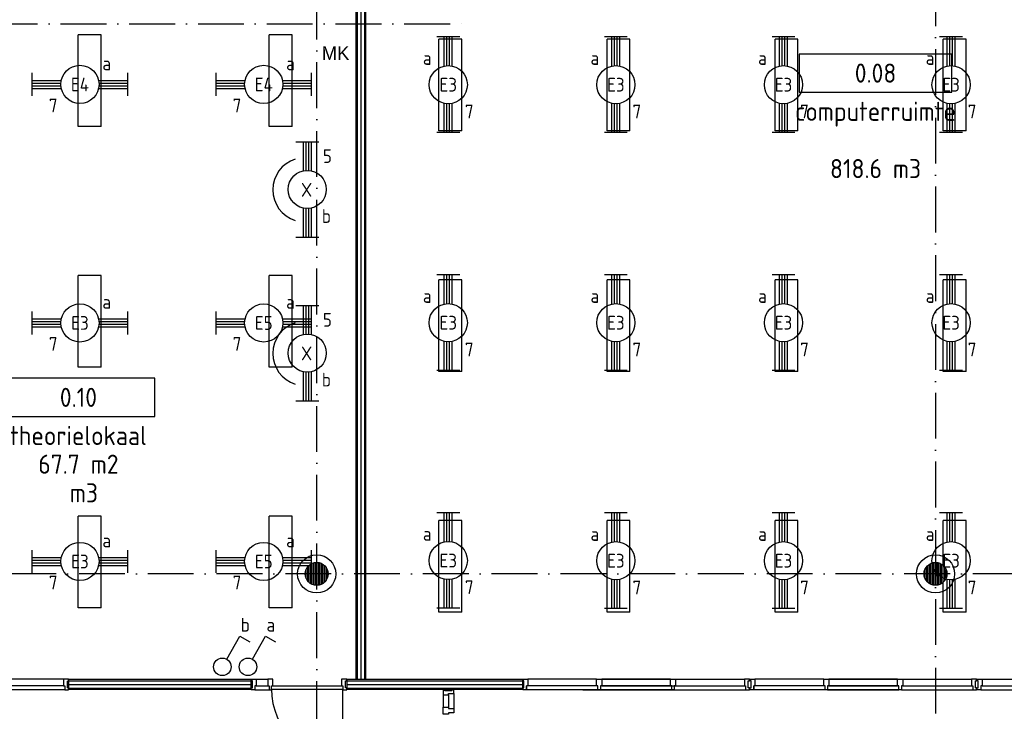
# Model space of a CAD drawing. Header units: millimetres. Extents: x 90707 to 259985, y -1262 to 84291.
# Tile 69 of 85: x 193658 to 206547, y 56008 to 65064. Entities that reach past the tile are written whole.
import ezdxf
from ezdxf.enums import TextEntityAlignment as Align

# ---------------------------------------------------------------- set-up
doc = ezdxf.new("R2010")
doc.units = ezdxf.units.MM
doc.header["$LTSCALE"] = 100
doc.linetypes.add('DASHDOT', pattern=[9, 6, -1.5, 0, -1.5])
doc.layers.get('0').update_dxf_attribs({"linetype": 'CONTINUOUS'})
for name, color, linetype in [('AL$7----_STRAMIEN', 1, 'DASHDOT'), ('AL$8----_HULPKOLOM', 2, 'CONTINUOUS'), ('AL22----_BINNENWAND', 7, 'CONTINUOUS'), ('AL28----_KONSTRUKTIE', 3, 'CONTINUOUS'), ('AL32----_BINNENKOZ', 7, 'CONTINUOUS'), ('AL32----_DRAAIRICHTING', 1, 'CONTINUOUS'), ('ALL-----_REFLIJNEN', 8, 'CONTINUOUS'), ('ALXAA---_GEWBETON', 12, 'CONTINUOUS'), ('ARMATUUR', 8, 'CONTINUOUS'), ('BOUW', 8, 'CONTINUOUS'), ('EB63101-_ATTRIB', 2, 'CONTINUOUS'), ('EB63102-_ATTRIB', 2, 'CONTINUOUS'), ('EL63101-_LICHT-ARM', 3, 'CONTINUOUS'), ('EL63101-LICHT-ARM', 3, 'CONTINUOUS'), ('EL63102-_LICHT-SCH', 3, 'CONTINUOUS'), ('EL6441--_DATACOM', 3, 'CONTINUOUS'), ('GEBOUWLABEL', 4, 'CONTINUOUS'), ('INHOUD', 7, 'CONTINUOUS'), ('OMSCHRIJVING', 7, 'CONTINUOUS'), ('OPPERVLAK', 7, 'CONTINUOUS'), ('VOLGNUMMER', 7, 'CONTINUOUS')]:
    doc.layers.add(name, color=color, linetype=linetype)
doc.styles.add('1_8', font='ISO', dxfattribs={"height": 1.8})
doc.styles.add('BURO-018', font='BUROFONT.shx', dxfattribs={"height": 180})
doc.styles.add('NORATT', font='isocp.shx')
doc.styles.get("Standard").update_dxf_attribs({"font": 'iso.shx'})

# ---------------------------------------------------------------- blocks, each defined once
blk = doc.blocks.new('PENDEL')
at = {"color": 0}
for p, q in [((-6.25, -1.5), (-6.25, 1.5)), ((6.25, -1.5), (6.25, 1.5)), ((-6.25, 0.52), (-2.44, 0.52)), ((-6.25, 0.18), (-2.49, 0.18)), ((2.44, 0.52), (6.25, 0.52)), ((2.49, 0.18), (6.25, 0.18)), ((-6.25, -0.18), (-2.49, -0.18)), ((-6.25, -0.52), (-2.44, -0.52)), ((2.44, -0.52), (6.25, -0.52)), ((2.49, -0.18), (6.25, -0.18))]:
    blk.add_line(p, q, dxfattribs=at)
blk.add_circle((0, 0), 2.5, dxfattribs=at)
at = {"layer": 'EL63101-_LICHT-ARM'}
blk.add_arc((0.04, -0.3), 4.21, 197.6135, 342.3865, dxfattribs=at)
at = {"color": 6, "style": '1_8'}
for tag, flags, p in [('SCHAK', 8, (3.5, 2.75)), ('A_CODE', 8, (0, 0)), ('GROEP', 8, (-3.5, -2.75)), ('KAST', 9, (3.5, -2.75))]:
    blk.add_attdef(tag, text='', height=1.8, dxfattribs=dict(at, flags=flags)).set_placement(p, align=Align.MIDDLE)
at = {"style": '1_8', "flags": 8}
blk.add_attdef('M_CODE', text='', height=3.6, dxfattribs=at).set_placement((0, 0), align=Align.MIDDLE_CENTER)
blk = doc.blocks.new('ES3S1')
blk.add_lwpolyline([(0.58, 1), (2.31, 4), (3.61, 3.25)])
blk.add_lwpolyline([(0.58, 1), (2.31, 4), (3.61, 3.25)])
blk.add_lwpolyline([(0.58, 1), (2.31, 4), (3.61, 3.25)])
blk.add_lwpolyline([(0.58, 1), (2.31, 4), (3.61, 3.25)])
blk.add_circle((0, 0), 1.15)
blk.add_circle((0, 0), 1.15)
blk.add_circle((0, 0), 1.15)
blk.add_circle((0, 0), 1.15)
for tag, style, flags, p in [('SCHAK', 'NORATT', 8, (3, 5.5)), ('SCHAK', '1_8', 8, (3, 5.5)), ('SCHAK', 'NORATT', 8, (3, 5.5)), ('KAST', 'NORATT', 9, (-3, 0.5)), ('KAST', '1_8', 9, (-3, 0.5)), ('KAST', 'NORATT', 9, (-3, 0.5)), ('M_CODE', 'NORATT', 9, (0, 0)), ('M_CODE', '1_8', 9, (0, 0)), ('M_CODE', 'NORATT', 9, (0, 0)), ('DOEL', 'NORATT', 9, (-3, -2)), ('DOEL', '1_8', 9, (-3, -2)), ('DOEL', 'NORATT', 9, (-3, -2)), ('GROEP', 'NORATT', 9, (-3, -4.5)), ('GROEP', '1_8', 9, (-3, -4.5)), ('GROEP', 'NORATT', 9, (-3, -4.5))]:
    blk.add_attdef(tag, text='', height=1.8, dxfattribs=dict(style=style, flags=flags)).set_placement(p, align=Align.MIDDLE_CENTER)
blk = doc.blocks.new('EJ3T20')
at = {"color": 0}
for p, q in [((-6.25, -1.5), (-6.25, 1.5)), ((-6.25, -1.5), (-6.25, 1.5)), ((6.25, -1.5), (6.25, 1.5)), ((6.25, -1.5), (6.25, 1.5)), ((-6.25, 0.52), (-2.44, 0.52)), ((-6.25, 0.52), (-2.44, 0.52)), ((-6.25, 0.17), (-2.49, 0.17)), ((-6.25, 0.17), (-2.49, 0.17)), ((2.44, 0.52), (6.25, 0.52)), ((2.44, 0.52), (6.25, 0.52)), ((2.49, 0.17), (6.25, 0.17)), ((2.49, 0.17), (6.25, 0.17)), ((-6.25, -0.17), (-2.49, -0.17)), ((-6.25, -0.17), (-2.49, -0.17)), ((-6.25, -0.52), (-2.44, -0.52)), ((-6.25, -0.52), (-2.44, -0.52)), ((2.44, -0.52), (6.25, -0.52)), ((2.44, -0.52), (6.25, -0.52)), ((2.49, -0.17), (6.25, -0.17)), ((2.49, -0.17), (6.25, -0.17))]:
    blk.add_line(p, q, dxfattribs=at)
blk.add_circle((0, 0), 2.5, dxfattribs=at)
blk.add_circle((0, 0), 2.5, dxfattribs=at)
at = {"style": 'NORATT', "flags": 9}
blk.add_attdef('GELIJK', text='', height=1.8, dxfattribs=at).set_placement((3.5, 5), align=Align.MIDDLE_CENTER)
at = {"color": 6}
for tag, style, flags, p in [('SCHAK', 'NORATT', 8, (3.5, 2.75)), ('SCHAK', '1_8', 8, (3.5, 2.75)), ('A_CODE', 'NORATT', 8, (0, 0)), ('A_CODE', '1_8', 8, (0, 0)), ('GROEP', 'NORATT', 8, (-3.5, -2.75)), ('GROEP', '1_8', 8, (-3.5, -2.75)), ('KAST', 'NORATT', 9, (3.5, -2.75)), ('KAST', '1_8', 9, (3.5, -2.75))]:
    blk.add_attdef(tag, text='', height=1.8, dxfattribs=dict(at, style=style, flags=flags)).set_placement(p, align=Align.MIDDLE)
blk = doc.blocks.new('GEBOUWLABEL')
at = {"layer": 'VOLGNUMMER'}
blk.add_lwpolyline([(-4, -1), (4, -1), (4, 1), (-4, 1)], close=True, dxfattribs=at)
at = {"color": 0, "linetype": 'ByBlock', "flags": 1}
for tag, p in [('OPPERVLAKTESOORT', (0.5, 8)), ('TERREIN', (0.5, 6.5)), ('GEBOUW', (0.5, 5)), ('GEBRUIKSFUNCTIE', (0.5, 3.5)), ('BOUWLAAG', (0.5, 2)), ('HOOGTE', (0, -6.5)), ('RUIMTEFUNCTIE', (0, -8))]:
    blk.add_attdef(tag, text='', height=1, dxfattribs=at).set_placement(p, align=Align.MIDDLE_CENTER)
at = {"layer": 'INHOUD', "color": 0, "linetype": 'ByBlock'}
blk.add_attdef('INHOUD', text='', height=1, dxfattribs=at).set_placement((0, -5), align=Align.MIDDLE_CENTER)
at = {"layer": 'OMSCHRIJVING', "color": 0, "linetype": 'ByBlock'}
blk.add_attdef('OMSCHRIJVING', text='', height=1, dxfattribs=at).set_placement((0, -2), align=Align.MIDDLE_CENTER)
at = {"layer": 'OPPERVLAK', "color": 0, "linetype": 'ByBlock'}
blk.add_attdef('OPPERVLAK', text='', height=1, dxfattribs=at).set_placement((0, -3.5), align=Align.MIDDLE_CENTER)
at = {"layer": 'VOLGNUMMER', "color": 0, "linetype": 'ByBlock'}
blk.add_attdef('VOLGNUMMER', text='', height=1, dxfattribs=at).set_placement((0, 0), align=Align.MIDDLE_CENTER)
blk = doc.blocks.new('A$Cca306792')
at = {"layer": 'ALXAA---_GEWBETON'}
h = blk.add_hatch(dxfattribs=at)
h.set_pattern_fill('GEWPBET', color=8, scale=100, angle=90, style=0)
h.set_pattern_definition([(90, (106428.322, 59069.537), (-20, 1e-15), [])])
edge = h.paths.add_edge_path()
edge.add_arc((106428, 59070), 150, 0, 360)
at = {"layer": 'AL$7----_STRAMIEN'}
blk.add_line((80572, 66270), (108418, 66270), dxfattribs=at)
at = {"layer": 'AL$7----_STRAMIEN', "color": 1}
for points in [[(106428, 39965), (106428, 78659)], [(114528, 66841), (114528, 39965)], [(146222, 59070), (2867, 59070)]]:
    blk.add_lwpolyline(points, dxfattribs=at)
at = {"layer": 'AL$8----_HULPKOLOM', "color": 8}
for centre in [(106428, 59070), (114528, 59070)]:
    blk.add_circle(centre, 250, dxfattribs=at)
at = {"layer": 'AL22----_BINNENWAND', "color": 8}
for p, q in [((106943, 57685), (106943, 67081)), ((107068, 67081), (107068, 57685)), ((107068, 57685), (106943, 57685))]:
    blk.add_line(p, q, dxfattribs=at)
at = {"layer": 'AL22----_BINNENWAND', "color": 8, "linetype": 'Continuous'}
for p, q in [((106958, 67081), (106958, 57685)), ((107053, 67081), (107053, 57685)), ((115138, 57690), (115545, 57690)), ((115121, 57551), (115562, 57551)), ((115138, 57605), (115545, 57605))]:
    blk.add_line(p, q, dxfattribs=at)
at = {"layer": 'AL22----_BINNENWAND', "color": 8}
for points in [[(103181, 57560), (105570, 57560), (105570, 57685), (103181, 57685)], [(106821, 57560), (109125, 57560), (109125, 57685), (106821, 57685)]]:
    blk.add_lwpolyline(points, close=True, dxfattribs=at)
at = {"layer": 'AL22----_BINNENWAND', "color": 8, "linetype": 'Continuous'}
for points in [[(103181, 57670), (105570, 57670)], [(106821, 57670), (109125, 57670)], [(115066, 57551), (115066, 57576), (115050, 57576), (115050, 57668), (115066, 57668), (115066, 57690), (114999, 57690), (114999, 57602), (115016, 57602), (115016, 57551), (115066, 57551)], [(115071, 57551), (115071, 57576), (115087, 57576), (115087, 57668), (115071, 57668), (115071, 57690), (115138, 57690), (115138, 57602), (115121, 57602), (115121, 57551), (115071, 57551)], [(103181, 57575), (105570, 57575)], [(106821, 57575), (109125, 57575)]]:
    blk.add_lwpolyline(points, dxfattribs=at)
at = {"layer": 'AL28----_KONSTRUKTIE', "color": 8}
for centre in [(106428, 59070), (114528, 59070)]:
    blk.add_circle(centre, 150, dxfattribs=at)
at = {"layer": 'AL32----_BINNENKOZ', "color": 8}
for p, q in [((108083, 57488), (108083, 57325)), ((108155, 57488), (108155, 57325)), ((108222, 57505), (108222, 57308)), ((109175, 57551), (109175, 57602)), ((109912, 57553), (110341, 57553)), ((110882, 57553), (111311, 57553)), ((110899, 57604), (111294, 57604)), ((112148, 57551), (112148, 57602)), ((113508, 57553), (113937, 57553)), ((113525, 57604), (113920, 57604))]:
    blk.add_line(p, q, dxfattribs=at)
for points in [[(103114, 57692), (102098, 57692)], [(103181, 57553), (103181, 57578), (103165, 57578), (103165, 57667), (103181, 57667), (103181, 57692), (103114, 57692), (103114, 57604), (103131, 57604), (103131, 57553), (103181, 57553)], [(105570, 57551), (105570, 57576), (105586, 57576), (105586, 57668), (105570, 57668), (105570, 57690), (105637, 57690), (105637, 57602), (105620, 57602), (105620, 57551), (105570, 57551)], [(105637, 57690), (105787, 57690)], [(105804, 57551), (105837, 57551), (105837, 57602), (105854, 57602), (105854, 57690), (105787, 57690), (105787, 57602), (105804, 57602), (105804, 57551), (105837, 57551)], [(106821, 57551), (106821, 57576), (106805, 57576), (106805, 57668), (106821, 57668), (106821, 57690), (106754, 57690), (106754, 57602), (106771, 57602), (106771, 57551), (106821, 57551)], [(109125, 57551), (109125, 57576), (109141, 57576), (109141, 57668), (109125, 57668), (109125, 57690), (109192, 57690), (109192, 57602), (109175, 57602), (109175, 57551), (109125, 57551)], [(110092, 57690), (109192, 57690)], [(110109, 57551), (110109, 57602), (110092, 57602), (110092, 57690), (110159, 57690), (110159, 57602), (110142, 57602), (110142, 57551), (110109, 57551)], [(110159, 57690), (111059, 57690)], [(111059, 57690), (110159, 57690)], [(110159, 57690), (111059, 57690)], [(111059, 57690), (110159, 57690)], [(111076, 57551), (111076, 57602), (111059, 57602), (111059, 57690), (111126, 57690), (111126, 57602), (111109, 57602), (111109, 57551), (111076, 57551)], [(111126, 57690), (112026, 57690)], [(111126, 57690), (112026, 57690)], [(112093, 57551), (112093, 57576), (112077, 57576), (112077, 57668), (112093, 57668), (112093, 57690), (112026, 57690), (112026, 57602), (112043, 57602), (112043, 57551), (112093, 57551)], [(112098, 57551), (112098, 57576), (112114, 57576), (112114, 57668), (112098, 57668), (112098, 57690), (112165, 57690), (112165, 57602), (112148, 57602), (112148, 57551), (112098, 57551)], [(113065, 57690), (112165, 57690)], [(113082, 57551), (113082, 57602), (113065, 57602), (113065, 57690), (113132, 57690), (113132, 57602), (113115, 57602), (113115, 57551), (113082, 57551)], [(113132, 57690), (114032, 57690)], [(114032, 57690), (113132, 57690)], [(113132, 57690), (114032, 57690)], [(114032, 57690), (113132, 57690)], [(114049, 57551), (114049, 57602), (114032, 57602), (114032, 57690), (114099, 57690), (114099, 57602), (114082, 57602), (114082, 57551), (114049, 57551)], [(114099, 57690), (114999, 57690)], [(114099, 57690), (114999, 57690)], [(103131, 57553), (102081, 57553)], [(103114, 57604), (102098, 57604)], [(105620, 57551), (105804, 57551)], [(105637, 57602), (105787, 57602)], [(105837, 57602), (106771, 57602)], [(105837, 57562), (106771, 57562)], [(108222, 57555), (108197, 57555), (108197, 57539), (108105, 57539), (108105, 57555), (108083, 57555), (108083, 57488), (108155, 57488), (108155, 57505), (108222, 57505), (108222, 57555)], [(110109, 57551), (109175, 57551)], [(110092, 57602), (109192, 57602)], [(110142, 57551), (111076, 57551)], [(111076, 57551), (110142, 57551)], [(110159, 57602), (111059, 57602)], [(111059, 57602), (110159, 57602)], [(111109, 57551), (112043, 57551)], [(111126, 57602), (112026, 57602)], [(113082, 57551), (112148, 57551)], [(113065, 57602), (112165, 57602)], [(113115, 57551), (114049, 57551)], [(114049, 57551), (113115, 57551)], [(113132, 57602), (114032, 57602)], [(114032, 57602), (113132, 57602)], [(114082, 57551), (115016, 57551)], [(114099, 57602), (114999, 57602)], [(108222, 57308), (108222, 57252), (108155, 57252), (108155, 57235), (108083, 57235), (108083, 57325), (108155, 57325), (108155, 57308), (108222, 57308), (108222, 57252)]]:
    blk.add_lwpolyline(points, dxfattribs=at)
at = {"layer": 'AL32----_DRAAIRICHTING', "color": 8}
blk.add_lwpolyline([(106771, 56628), (106771, 57562)], dxfattribs=at)
blk.add_arc((106771, 57562), 934, 180, 270, dxfattribs=at)
at = {"layer": 'ALL-----_REFLIJNEN', "color": 8, "linetype": 'Continuous'}
blk.add_line((107006, 67081), (107006, 57685), dxfattribs=at)
for points in [[(103181, 57622), (105570, 57622)], [(106821, 57622), (109125, 57622)]]:
    blk.add_lwpolyline(points, dxfattribs=at)
at = {"layer": 'ALXAA---_GEWBETON', "color": 8}
for p, q in [((114408, 58980), (114408, 59160)), ((114428, 58958), (114428, 59181)), ((114448, 58943), (114448, 59196)), ((114468, 58932), (114468, 59207)), ((114488, 58925), (114488, 59214)), ((114508, 58921), (114508, 59218)), ((114528, 58920), (114528, 59220)), ((114548, 58921), (114548, 59218)), ((114568, 58925), (114568, 59214)), ((114588, 58932), (114588, 59207)), ((114608, 58943), (114608, 59196)), ((114628, 58958), (114628, 59181)), ((114648, 58980), (114648, 59160)), ((114388, 59016), (114388, 59123)), ((114668, 59016), (114668, 59123))]:
    blk.add_line(p, q, dxfattribs=at)
at = {"layer": 'ARMATUUR', "color": 8}
for points in [[(103307, 64926), (103307, 66126)], [(103607, 66126), (103307, 66126)], [(103607, 64926), (103607, 66126)], [(105807, 64926), (105807, 66126)], [(106107, 66126), (105807, 66126)], [(106107, 64926), (106107, 66126)], [(108328, 66070), (108028, 66070)], [(108028, 64870), (108028, 66070)], [(108328, 64870), (108328, 66070)], [(110528, 66070), (110228, 66070)], [(110228, 64870), (110228, 66070)], [(110528, 64870), (110528, 66070)], [(112728, 66070), (112428, 66070)], [(112428, 64870), (112428, 66070)], [(112728, 64870), (112728, 66070)], [(114928, 66070), (114628, 66070)], [(114628, 64870), (114628, 66070)], [(114928, 64870), (114928, 66070)], [(103607, 64926), (103307, 64926)], [(106107, 64926), (105807, 64926)], [(108328, 64870), (108028, 64870)], [(110528, 64870), (110228, 64870)], [(112728, 64870), (112428, 64870)], [(114928, 64870), (114628, 64870)], [(103307, 61776), (103307, 62976)], [(103607, 62976), (103307, 62976)], [(103607, 61776), (103607, 62976)], [(106107, 62976), (105807, 62976)], [(105807, 61776), (105807, 62976)], [(106107, 61776), (106107, 62976)], [(108328, 62920), (108028, 62920)], [(108028, 61720), (108028, 62920)], [(108328, 61720), (108328, 62920)], [(110528, 62920), (110228, 62920)], [(110228, 61720), (110228, 62920)], [(110528, 61720), (110528, 62920)], [(112728, 62920), (112428, 62920)], [(112428, 61720), (112428, 62920)], [(112728, 61720), (112728, 62920)], [(114928, 62920), (114628, 62920)], [(114628, 61720), (114628, 62920)], [(114928, 61720), (114928, 62920)], [(103607, 61776), (103307, 61776)], [(106107, 61776), (105807, 61776)], [(108328, 61720), (108028, 61720)], [(110528, 61720), (110228, 61720)], [(112728, 61720), (112428, 61720)], [(114928, 61720), (114628, 61720)], [(103607, 59826), (103307, 59826)], [(103307, 58626), (103307, 59826)], [(103607, 58626), (103607, 59826)], [(105807, 58626), (105807, 59826)], [(106107, 59826), (105807, 59826)], [(106107, 58626), (106107, 59826)], [(108328, 59770), (108028, 59770)], [(108028, 58570), (108028, 59770)], [(108328, 58570), (108328, 59770)], [(110528, 59770), (110228, 59770)], [(110228, 58570), (110228, 59770)], [(110528, 58570), (110528, 59770)], [(112728, 59770), (112428, 59770)], [(112428, 58570), (112428, 59770)], [(112728, 58570), (112728, 59770)], [(114928, 59770), (114628, 59770)], [(114628, 58570), (114628, 59770)], [(114928, 58570), (114928, 59770)], [(103607, 58626), (103307, 58626)], [(106107, 58626), (105807, 58626)], [(108328, 58570), (108028, 58570)], [(110528, 58570), (110228, 58570)], [(112728, 58570), (112428, 58570)], [(114928, 58570), (114628, 58570)]]:
    blk.add_lwpolyline(points, dxfattribs=at)
at = {"layer": 'GEBOUWLABEL', "color": 8, "xscale": 250, "yscale": 250, "zscale": 250}
for p, values in [((113743, 65626), {'VOLGNUMMER': '0.08', 'OMSCHRIJVING': 'computerruimte', 'INHOUD': '818.6 m3'}), ((103309, 61381), {'VOLGNUMMER': '0.10', 'OMSCHRIJVING': 'theorielokaal', 'OPPERVLAK': '67.7 m2', 'INHOUD': ' m3'})]:
    blk.add_blockref('GEBOUWLABEL', p, dxfattribs=at).add_auto_attribs(values)
at = {"layer": 'BOUW', "color": 1, "style": 'BURO-018'}
blk.add_text('MK', height=180, dxfattribs=at).set_placement((106495, 65798))
at = {"layer": 'VOLGNUMMER', "color": 252, "linetype": 'ByBlock'}
for tag, p in [('0.28', (16187, 74214)), ('0.16', (78893, 73105)), ('0.17', (62961, 72994)), ('0.29', (35887, 72529)), ('0.18', (53124, 64542)), ('0.701', (85482, 63517)), ('0.32', (36092, 63166)), ('0.30', (29366, 63128)), ('0.12', (90689, 63024)), ('0.29A', (33165, 62745)), ('0.30', (38191, 61494)), ('0.27', (17657, 61363)), ('0.19', (61479, 61433)), ('0.14', (89762, 60088)), ('0.33', (45869, 59450)), ('0.15', (73454, 57402)), ('0.25', (28058, 57013)), ('0.801', (112714, 57073)), ('0.18A', (61029, 56759)), ('0.26A', (36299, 54851)), ('0.20', (60895, 53506)), ('0.800', (90980, 50804)), ('0.25A', (73288, 48435)), ('0.300', (94483, 48257)), ('0.21', (58702, 48178)), ('0.24', (35041, 47783)), ('0.102', (87631, 47613)), ('0.203', (95795, 46197)), ('0.26', (18559, 46119)), ('0.802', (68387, 42721)), ('0.204', (95497, 42149)), ('0.07B', (66790, 38909)), ('0.702', (95327, 36513))]:
    blk.add_attdef(tag, text='', height=250, dxfattribs=at).set_placement(p, align=Align.MIDDLE_CENTER)
at = {"layer": 'VOLGNUMMER', "color": 8, "linetype": 'ByBlock'}
blk.add_attdef('0.600', text='', height=250, dxfattribs=at).set_placement((96800, 48300), align=Align.MIDDLE_CENTER)

msp = doc.modelspace()

# ---------------------------------------------------------------- block references
at = {"layer": 'EL63101-_LICHT-ARM'}
ref = msp.add_blockref('EJ3T20', (199268, 64212, 3500), dxfattribs=dict(at, xscale=100, yscale=100, zscale=100, rotation=90))
ref.add_attrib('A_CODE', 'E3', dxfattribs={"layer": 'EB63101-_ATTRIB', "color": 1, "height": 180, "style": '1_8', "flags": 8}).set_placement((199268, 64212, 3500), align=Align.MIDDLE)
ref.add_attrib('GROEP', '7', dxfattribs={"layer": 'EB63101-_ATTRIB', "color": 1, "height": 180, "style": '1_8', "flags": 8}).set_placement((199543, 63862, 3500), align=Align.MIDDLE)
ref.add_attrib('SCHAK', 'a', dxfattribs={"layer": 'EB63101-_ATTRIB', "color": 1, "height": 180, "style": '1_8', "flags": 8}).set_placement((198993, 64562, 3500), align=Align.MIDDLE)
ref = msp.add_blockref('EJ3T20', (201462, 64212, 3500), dxfattribs=dict(at, xscale=100, yscale=100, zscale=100, rotation=90))
ref.add_attrib('A_CODE', 'E3', dxfattribs={"layer": 'EB63101-_ATTRIB', "color": 1, "height": 180, "style": '1_8', "flags": 8}).set_placement((201462, 64212, 3500), align=Align.MIDDLE)
ref.add_attrib('GROEP', '7', dxfattribs={"layer": 'EB63101-_ATTRIB', "color": 1, "height": 180, "style": '1_8', "flags": 8}).set_placement((201737, 63862, 3500), align=Align.MIDDLE)
ref.add_attrib('SCHAK', 'a', dxfattribs={"layer": 'EB63101-_ATTRIB', "color": 1, "height": 180, "style": '1_8', "flags": 8}).set_placement((201187, 64562, 3500), align=Align.MIDDLE)
ref = msp.add_blockref('EJ3T20', (203656, 64212, 3500), dxfattribs=dict(at, xscale=100, yscale=100, zscale=100, rotation=90))
ref.add_attrib('A_CODE', 'E3', dxfattribs={"layer": 'EB63101-_ATTRIB', "color": 1, "height": 180, "style": '1_8', "flags": 8}).set_placement((203656, 64212, 3500), align=Align.MIDDLE)
ref.add_attrib('GROEP', '7', dxfattribs={"layer": 'EB63101-_ATTRIB', "color": 1, "height": 180, "style": '1_8', "flags": 8}).set_placement((203931, 63862, 3500), align=Align.MIDDLE)
ref.add_attrib('SCHAK', 'a', dxfattribs={"layer": 'EB63101-_ATTRIB', "color": 1, "height": 180, "style": '1_8', "flags": 8}).set_placement((203381, 64562, 3500), align=Align.MIDDLE)
ref = msp.add_blockref('EJ3T20', (205850, 64212, 3500), dxfattribs=dict(at, xscale=100, yscale=100, zscale=100, rotation=90))
ref.add_attrib('A_CODE', 'E3', dxfattribs={"layer": 'EB63101-_ATTRIB', "color": 1, "height": 180, "style": '1_8', "flags": 8}).set_placement((205850, 64212, 3500), align=Align.MIDDLE)
ref.add_attrib('GROEP', '7', dxfattribs={"layer": 'EB63101-_ATTRIB', "color": 1, "height": 180, "style": '1_8', "flags": 8}).set_placement((206125, 63862, 3500), align=Align.MIDDLE)
ref.add_attrib('SCHAK', 'a', dxfattribs={"layer": 'EB63101-_ATTRIB', "color": 1, "height": 180, "style": '1_8', "flags": 8}).set_placement((205575, 64562, 3500), align=Align.MIDDLE)
ref = msp.add_blockref('EJ3T20', (194447, 64216, 3500), dxfattribs=dict(at, xscale=100, yscale=100, zscale=100))
ref.add_attrib('A_CODE', 'E4', dxfattribs={"layer": 'EB63101-_ATTRIB', "color": 1, "height": 180, "style": '1_8', "flags": 8}).set_placement((194447, 64216, 3500), align=Align.MIDDLE)
ref.add_attrib('GROEP', '7', dxfattribs={"layer": 'EB63101-_ATTRIB', "color": 1, "height": 180, "style": '1_8', "flags": 8}).set_placement((194097, 63941, 3500), align=Align.MIDDLE)
ref.add_attrib('SCHAK', 'a', dxfattribs={"layer": 'EB63101-_ATTRIB', "color": 1, "height": 180, "style": '1_8', "flags": 8}).set_placement((194797, 64491, 3500), align=Align.MIDDLE)
ref = msp.add_blockref('EJ3T20', (196853, 64216, 3500), dxfattribs=dict(at, xscale=100, yscale=100, zscale=100))
ref.add_attrib('A_CODE', 'E4', dxfattribs={"layer": 'EB63101-_ATTRIB', "color": 1, "height": 180, "style": '1_8', "flags": 8}).set_placement((196853, 64216, 3500), align=Align.MIDDLE)
ref.add_attrib('GROEP', '7', dxfattribs={"layer": 'EB63101-_ATTRIB', "color": 1, "height": 180, "style": '1_8', "flags": 8}).set_placement((196503, 63941, 3500), align=Align.MIDDLE)
ref.add_attrib('SCHAK', 'a', dxfattribs={"layer": 'EB63101-_ATTRIB', "color": 1, "height": 180, "style": '1_8', "flags": 8}).set_placement((197203, 64491, 3500), align=Align.MIDDLE)
ref = msp.add_blockref('EJ3T20', (199268, 61096, 3500), dxfattribs=dict(at, xscale=100, yscale=100, zscale=100, rotation=90))
ref.add_attrib('A_CODE', 'E3', dxfattribs={"layer": 'EB63101-_ATTRIB', "color": 1, "height": 180, "style": '1_8', "flags": 8}).set_placement((199268, 61096, 3500), align=Align.MIDDLE)
ref.add_attrib('GROEP', '7', dxfattribs={"layer": 'EB63101-_ATTRIB', "color": 1, "height": 180, "style": '1_8', "flags": 8}).set_placement((199543, 60746, 3500), align=Align.MIDDLE)
ref.add_attrib('SCHAK', 'a', dxfattribs={"layer": 'EB63101-_ATTRIB', "color": 1, "height": 180, "style": '1_8', "flags": 8}).set_placement((198993, 61446, 3500), align=Align.MIDDLE)
ref = msp.add_blockref('EJ3T20', (201462, 61096, 3500), dxfattribs=dict(at, xscale=100, yscale=100, zscale=100, rotation=90))
ref.add_attrib('A_CODE', 'E3', dxfattribs={"layer": 'EB63101-_ATTRIB', "color": 1, "height": 180, "style": '1_8', "flags": 8}).set_placement((201462, 61096, 3500), align=Align.MIDDLE)
ref.add_attrib('GROEP', '7', dxfattribs={"layer": 'EB63101-_ATTRIB', "color": 1, "height": 180, "style": '1_8', "flags": 8}).set_placement((201737, 60746, 3500), align=Align.MIDDLE)
ref.add_attrib('SCHAK', 'a', dxfattribs={"layer": 'EB63101-_ATTRIB', "color": 1, "height": 180, "style": '1_8', "flags": 8}).set_placement((201187, 61446, 3500), align=Align.MIDDLE)
ref = msp.add_blockref('EJ3T20', (203656, 61096, 3500), dxfattribs=dict(at, xscale=100, yscale=100, zscale=100, rotation=90))
ref.add_attrib('A_CODE', 'E3', dxfattribs={"layer": 'EB63101-_ATTRIB', "color": 1, "height": 180, "style": '1_8', "flags": 8}).set_placement((203656, 61096, 3500), align=Align.MIDDLE)
ref.add_attrib('GROEP', '7', dxfattribs={"layer": 'EB63101-_ATTRIB', "color": 1, "height": 180, "style": '1_8', "flags": 8}).set_placement((203931, 60746, 3500), align=Align.MIDDLE)
ref.add_attrib('SCHAK', 'a', dxfattribs={"layer": 'EB63101-_ATTRIB', "color": 1, "height": 180, "style": '1_8', "flags": 8}).set_placement((203381, 61446, 3500), align=Align.MIDDLE)
ref = msp.add_blockref('EJ3T20', (205850, 61096, 3500), dxfattribs=dict(at, xscale=100, yscale=100, zscale=100, rotation=90))
ref.add_attrib('A_CODE', 'E3', dxfattribs={"layer": 'EB63101-_ATTRIB', "color": 1, "height": 180, "style": '1_8', "flags": 8}).set_placement((205850, 61096, 3500), align=Align.MIDDLE)
ref.add_attrib('GROEP', '7', dxfattribs={"layer": 'EB63101-_ATTRIB', "color": 1, "height": 180, "style": '1_8', "flags": 8}).set_placement((206125, 60746, 3500), align=Align.MIDDLE)
ref.add_attrib('SCHAK', 'a', dxfattribs={"layer": 'EB63101-_ATTRIB', "color": 1, "height": 180, "style": '1_8', "flags": 8}).set_placement((205575, 61446, 3500), align=Align.MIDDLE)
ref = msp.add_blockref('EJ3T20', (194447, 61093, 3500), dxfattribs=dict(at, xscale=100, yscale=100, zscale=100))
ref.add_attrib('A_CODE', 'E3', dxfattribs={"layer": 'EB63101-_ATTRIB', "color": 1, "height": 180, "style": '1_8', "flags": 8}).set_placement((194447, 61093, 3500), align=Align.MIDDLE)
ref.add_attrib('GROEP', '7', dxfattribs={"layer": 'EB63101-_ATTRIB', "color": 1, "height": 180, "style": '1_8', "flags": 8}).set_placement((194097, 60818, 3500), align=Align.MIDDLE)
ref.add_attrib('SCHAK', 'a', dxfattribs={"layer": 'EB63101-_ATTRIB', "color": 1, "height": 180, "style": '1_8', "flags": 8}).set_placement((194797, 61368, 3500), align=Align.MIDDLE)
ref = msp.add_blockref('EJ3T20', (196853, 61093, 3500), dxfattribs=dict(at, xscale=100, yscale=100, zscale=100))
ref.add_attrib('A_CODE', 'E5', dxfattribs={"layer": 'EB63101-_ATTRIB', "color": 1, "height": 180, "style": 'NORATT', "flags": 8}).set_placement((196853, 61093, 3500), align=Align.MIDDLE)
ref.add_attrib('GROEP', '7', dxfattribs={"layer": 'EB63101-_ATTRIB', "color": 1, "height": 180, "style": 'NORATT', "flags": 8}).set_placement((196503, 60818, 3500), align=Align.MIDDLE)
ref.add_attrib('SCHAK', 'a', dxfattribs={"layer": 'EB63101-_ATTRIB', "color": 1, "height": 180, "style": 'NORATT', "flags": 8}).set_placement((197203, 61368, 3500), align=Align.MIDDLE)
ref = msp.add_blockref('EJ3T20', (199268, 57982, 3500), dxfattribs=dict(at, xscale=100, yscale=100, zscale=100, rotation=90))
ref.add_attrib('A_CODE', 'E3', dxfattribs={"layer": 'EB63101-_ATTRIB', "color": 1, "height": 180, "style": '1_8', "flags": 8}).set_placement((199268, 57982, 3500), align=Align.MIDDLE)
ref.add_attrib('GROEP', '7', dxfattribs={"layer": 'EB63101-_ATTRIB', "color": 1, "height": 180, "style": '1_8', "flags": 8}).set_placement((199543, 57632, 3500), align=Align.MIDDLE)
ref.add_attrib('SCHAK', 'a', dxfattribs={"layer": 'EB63101-_ATTRIB', "color": 1, "height": 180, "style": '1_8', "flags": 8}).set_placement((198993, 58332, 3500), align=Align.MIDDLE)
ref = msp.add_blockref('EJ3T20', (201462, 57980, 3500), dxfattribs=dict(at, xscale=100, yscale=100, zscale=100, rotation=90))
ref.add_attrib('A_CODE', 'E3', dxfattribs={"layer": 'EB63101-_ATTRIB', "color": 1, "height": 180, "style": '1_8', "flags": 8}).set_placement((201462, 57980, 3500), align=Align.MIDDLE)
ref.add_attrib('GROEP', '7', dxfattribs={"layer": 'EB63101-_ATTRIB', "color": 1, "height": 180, "style": '1_8', "flags": 8}).set_placement((201737, 57630, 3500), align=Align.MIDDLE)
ref.add_attrib('SCHAK', 'a', dxfattribs={"layer": 'EB63101-_ATTRIB', "color": 1, "height": 180, "style": '1_8', "flags": 8}).set_placement((201187, 58330, 3500), align=Align.MIDDLE)
ref = msp.add_blockref('EJ3T20', (203656, 57980, 3500), dxfattribs=dict(at, xscale=100, yscale=100, zscale=100, rotation=90))
ref.add_attrib('A_CODE', 'E3', dxfattribs={"layer": 'EB63101-_ATTRIB', "color": 1, "height": 180, "style": '1_8', "flags": 8}).set_placement((203656, 57980, 3500), align=Align.MIDDLE)
ref.add_attrib('GROEP', '7', dxfattribs={"layer": 'EB63101-_ATTRIB', "color": 1, "height": 180, "style": '1_8', "flags": 8}).set_placement((203931, 57630, 3500), align=Align.MIDDLE)
ref.add_attrib('SCHAK', 'a', dxfattribs={"layer": 'EB63101-_ATTRIB', "color": 1, "height": 180, "style": '1_8', "flags": 8}).set_placement((203381, 58330, 3500), align=Align.MIDDLE)
ref = msp.add_blockref('EJ3T20', (205850, 57980, 3500), dxfattribs=dict(at, xscale=100, yscale=100, zscale=100, rotation=90))
ref.add_attrib('A_CODE', 'E3', dxfattribs={"layer": 'EB63101-_ATTRIB', "color": 1, "height": 180, "style": '1_8', "flags": 8}).set_placement((205850, 57980, 3500), align=Align.MIDDLE)
ref.add_attrib('GROEP', '7', dxfattribs={"layer": 'EB63101-_ATTRIB', "color": 1, "height": 180, "style": '1_8', "flags": 8}).set_placement((206125, 57630, 3500), align=Align.MIDDLE)
ref.add_attrib('SCHAK', 'a', dxfattribs={"layer": 'EB63101-_ATTRIB', "color": 1, "height": 180, "style": '1_8', "flags": 8}).set_placement((205575, 58330, 3500), align=Align.MIDDLE)
ref = msp.add_blockref('EJ3T20', (194447, 57970, 3500), dxfattribs=dict(at, xscale=100, yscale=100, zscale=100))
ref.add_attrib('A_CODE', 'E3', dxfattribs={"layer": 'EB63101-_ATTRIB', "color": 1, "height": 180, "style": '1_8', "flags": 8}).set_placement((194447, 57970, 3500), align=Align.MIDDLE)
ref.add_attrib('GROEP', '7', dxfattribs={"layer": 'EB63101-_ATTRIB', "color": 1, "height": 180, "style": '1_8', "flags": 8}).set_placement((194097, 57695, 3500), align=Align.MIDDLE)
ref.add_attrib('SCHAK', 'a', dxfattribs={"layer": 'EB63101-_ATTRIB', "color": 1, "height": 180, "style": '1_8', "flags": 8}).set_placement((194797, 58245, 3500), align=Align.MIDDLE)
ref = msp.add_blockref('EJ3T20', (196853, 57970, 3500), dxfattribs=dict(at, xscale=100, yscale=100, zscale=100))
ref.add_attrib('A_CODE', 'E5', dxfattribs={"layer": 'EB63101-_ATTRIB', "color": 1, "height": 180, "style": 'NORATT', "flags": 8}).set_placement((196853, 57970, 3500), align=Align.MIDDLE)
ref.add_attrib('GROEP', '7', dxfattribs={"layer": 'EB63101-_ATTRIB', "color": 1, "height": 180, "style": 'NORATT', "flags": 8}).set_placement((196503, 57695, 3500), align=Align.MIDDLE)
ref.add_attrib('SCHAK', 'a', dxfattribs={"layer": 'EB63101-_ATTRIB', "color": 1, "height": 180, "style": 'NORATT', "flags": 8}).set_placement((197203, 58245, 3500), align=Align.MIDDLE)
at = {"layer": 'EL63101-LICHT-ARM'}
ref = msp.add_blockref('PENDEL', (197422, 62841), dxfattribs=dict(at, xscale=100, yscale=100, zscale=100, rotation=270))
ref.add_attrib('SCHAK', 'b', dxfattribs={"layer": 'EB63101-_ATTRIB', "color": 1, "height": 180, "style": '1_8', "flags": 8}).set_placement((197673, 62493), align=Align.MIDDLE)
ref.add_attrib('GROEP', '5 ', dxfattribs={"layer": 'EB63101-_ATTRIB', "color": 1, "height": 180, "style": '1_8', "flags": 8}).set_placement((197738, 63277), align=Align.MIDDLE)
ref.add_attrib('A_CODE', 'X', dxfattribs={"layer": 'EB63101-_ATTRIB', "color": 1, "height": 180, "style": '1_8', "flags": 8}).set_placement((197414, 62836), align=Align.MIDDLE)
ref = msp.add_blockref('PENDEL', (197422, 60698), dxfattribs=dict(at, xscale=100, yscale=100, zscale=100, rotation=270))
ref.add_attrib('SCHAK', 'b', dxfattribs={"layer": 'EB63101-_ATTRIB', "color": 1, "height": 180, "style": '1_8', "flags": 8}).set_placement((197673, 60351), align=Align.MIDDLE)
ref.add_attrib('GROEP', '5 ', dxfattribs={"layer": 'EB63101-_ATTRIB', "color": 1, "height": 180, "style": '1_8', "flags": 8}).set_placement((197738, 61134), align=Align.MIDDLE)
ref.add_attrib('A_CODE', 'X', dxfattribs={"layer": 'EB63101-_ATTRIB', "color": 1, "height": 180, "style": '1_8', "flags": 8}).set_placement((197414, 60694), align=Align.MIDDLE)
at = {"layer": 'EL63102-_LICHT-SCH'}
ref = msp.add_blockref('ES3S1', (196311, 56591), dxfattribs=dict(at, xscale=100, yscale=100, zscale=100))
ref.add_attrib('SCHAK', 'b', dxfattribs={"layer": 'EB63102-_ATTRIB', "color": 1, "height": 180, "style": '1_8', "flags": 8}).set_placement((196611, 57141), align=Align.MIDDLE_CENTER)
ref = msp.add_blockref('ES3S1', (196646, 56591), dxfattribs=dict(at, xscale=100, yscale=100, zscale=100))
ref.add_attrib('SCHAK', 'a', dxfattribs={"layer": 'EB63102-_ATTRIB', "color": 1, "height": 180, "style": '1_8', "flags": 8}).set_placement((196946, 57141), align=Align.MIDDLE_CENTER)
at = {"layer": 'EL6441--_DATACOM'}
msp.add_blockref('A$Cca306792', (91118, -1262), dxfattribs=at)

doc.saveas('drawing.dxf')
